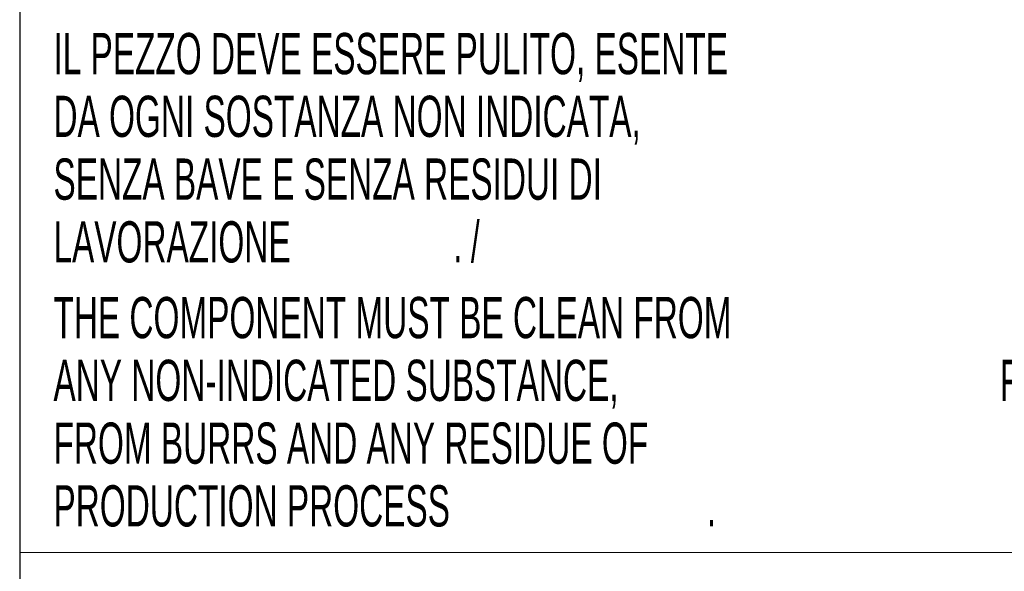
# Model space of a CAD drawing. Header units: millimetres. Extents: x 1 to 419, y 2 to 295.
# Tile 44 of 60: x 216 to 254, y 34 to 55. Entities that reach past the tile are written whole.
import ezdxf

# ---------------------------------------------------------------- set-up
doc = ezdxf.new("R2010")
doc.units = ezdxf.units.MM
doc.styles.add('SLDTEXTSTYLE0', font='TXT', dxfattribs={"width": 0.605})
doc.styles.add('SLDTEXTSTYLE1', font='TXT', dxfattribs={"width": 0.57})

# ---------------------------------------------------------------- blocks, each defined once
blk = doc.blocks.new('SW_NOTE_0_6')
at = {"color": 0, "linetype": 'Continuous', "lineweight": 0, "attachment_point": 1}
for s, insert, char_height, style in [('IL PEZZO DEVE ESSERE PULITO, ESENTE', (0, 2.046), 1.5875, 'SLDTEXTSTYLE0'), ('DA OGNI SOSTANZA NON INDICATA,', (0, -0.37), 1.5875, 'SLDTEXTSTYLE0'), ('SENZA BAVE E SENZA RESIDUI DI', (0, -2.787), 1.5875, 'SLDTEXTSTYLE0'), ('LAVORAZIONE', (0, -5.204), 1.5875, 'SLDTEXTSTYLE0'), ('. /', (15.405, -5.204), 1.5875, 'SLDTEXTSTYLE1'), ('THE COMPONENT MUST BE CLEAN FROM', (0, -8.12), 1.5875, 'SLDTEXTSTYLE0'), ('ANY NON-INDICATED SUBSTANCE,', (0, -10.537), 1.5875, 'SLDTEXTSTYLE0'), ('FREE', (36.454, -10.537), 1.5875, 'SLDTEXTSTYLE0'), ('FROM BURRS AND ANY RESIDUE OF', (0, -12.954), 1.5875, 'SLDTEXTSTYLE0'), ('PRODUCTION PROCESS', (0, -15.37), 1.5875, 'SLDTEXTSTYLE0'), ('.', (25.165, -15.37), 1.587, 'SLDTEXTSTYLE0')]:
    blk.add_mtext(s, dxfattribs=dict(at, insert=insert, char_height=char_height, style=style))

msp = doc.modelspace()

# ---------------------------------------------------------------- linework, layer by layer
at = {"color": 7, "linetype": 'Continuous', "lineweight": 25}
msp.add_line((216.5, 55.4), (216.5, 7.501), dxfattribs=at)
at = {"color": 7, "linetype": 'Continuous', "lineweight": 18}
msp.add_line((216.5, 34.4), (255.5, 34.4), dxfattribs=at)

# ---------------------------------------------------------------- block references
at = {"color": 7, "linetype": 'Continuous', "lineweight": 0}
msp.add_blockref('SW_NOTE_0_6', (217.8011, 52.3591), dxfattribs=at)

doc.saveas('drawing.dxf')
